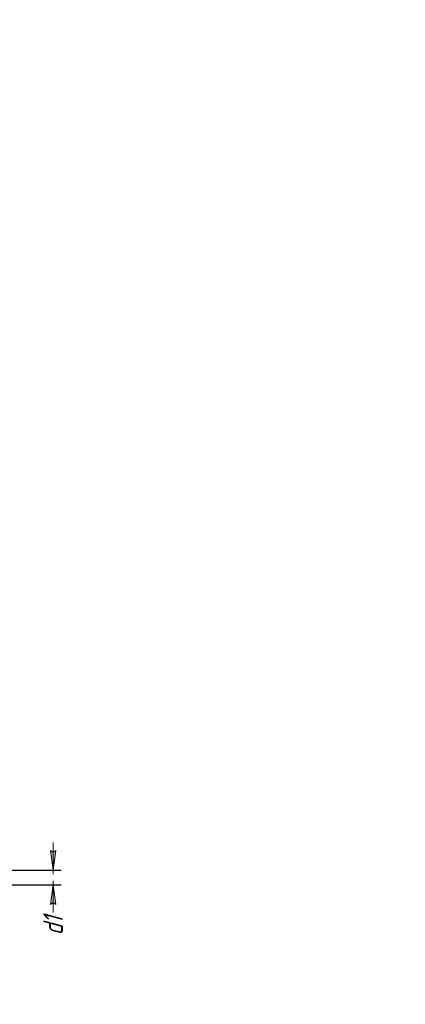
# Model space of a CAD drawing. Header units: millimetres. Extents: x 0 to 420, y 0 to 594.
# Tile 15 of 15: x 322 to 420, y 345 to 594. Entities that reach past the tile are written whole.
import ezdxf

# ---------------------------------------------------------------- set-up
doc = ezdxf.new("R2010")
doc.units = ezdxf.units.MM
doc.linetypes.add('K5LT_THIN', pattern=[0])
doc.layers.add('Системный слой', color=7, linetype='Continuous')
doc.styles.add('KDIMTEXTSTYLE', font='GOST_AU.SHX', dxfattribs={"width": 0.96, "oblique": 15, "height": 5})
doc.dimstyles.new('KDIMSTYLE (0.25)', dxfattribs={"dimtxt": 5, "dimasz": 1, "dimexe": 2, "dimexo": 0, "dimgap": 1, "dimtad": 1, "dimlfac": 4, "dimtxsty": 'KDIMTEXTSTYLE', "dimsah": 1, "dimcen": 0, "dimdle": 1, "dimadec": 0, "dimazin": 0, "dimtfac": 0.667, "dimtmove": 0, "dimatfit": 3, "dimfxl": 1, "dimtvp": 1, "dimtolj": 1, "dimtzin": 0, "dimarcsym": 0})

# ---------------------------------------------------------------- blocks, each defined once
blk = doc.blocks.new('KDIMARROW_02')
at = {"layer": 'Системный слой'}
blk.add_hatch(color=0, dxfattribs=at).paths.add_polyline_path([(4.5, 0), (5, 0.66), (0, 0), (5, -0.66)])
at = {"layer": 'Системный слой', "color": 0, "linetype": 'K5LT_THIN', "lineweight": 18}
for p, q in [((0, 0), (-1, 0)), ((5, 0.66), (0, 0)), ((0, 0), (5, -0.66)), ((0, 0), (7, 0)), ((4.5, 0), (5, 0.66)), ((5, -0.66), (4.5, 0))]:
    blk.add_line(p, q, dxfattribs=at)

msp = doc.modelspace()

# ---------------------------------------------------------------- dimensions: what is measured, and where the dimension line sits
at = {"layer": 'Системный слой', "color": 7}
msp.add_linear_dim(base=(330.8667, 378.6441), p1=(300.9917, 374.8941), p2=(300.9917, 378.6441), angle=90, location=(330.8667, 364.5367), text='\\H5.0;\\W0.965;\\Q15;\\H5.0;\\W0.965;\\Q15;\\Q15;d1', dimstyle='KDIMSTYLE (0.25)', override={"dimexo": 0, "dimblk1": 'KDIMARROW_02', "dimblk2": 'KDIMARROW_02', "dimse1": 0, "dimse2": 0, "dimclrt": 7, "dimtolj": 1}, dxfattribs=at).render()

doc.saveas('drawing.dxf')
